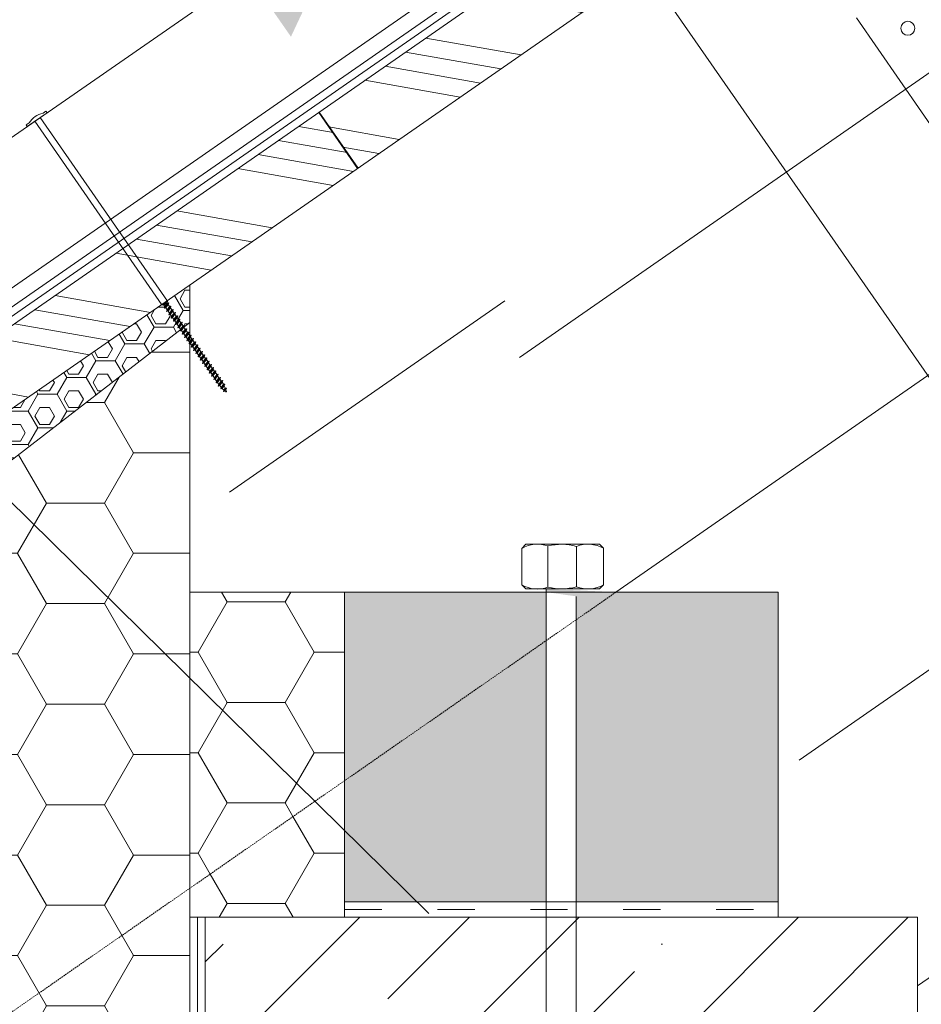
# Model space of a CAD drawing. Header units: millimetres. Extents: x -105824 to -100731, y 43743 to 47488.
# Tile 14 of 25: x -104181 to -103890, y 46673 to 46991. Entities that reach past the tile are written whole.
import ezdxf
from ezdxf.xclip import XClip

# ---------------------------------------------------------------- set-up
doc = ezdxf.new("R2010")
doc.units = ezdxf.units.MM
doc.header["$MEASUREMENT"] = 0
doc.header["$XCLIPFRAME"] = 0
doc.linetypes.add('ASFALT', pattern=[30, 12, -18])
doc.linetypes.add('ČÁRKOVANÁ', pattern=[0.75, 0.5, -0.25])
for name, color, linetype in [('POHLED ZÁPADNÍ_1_DEK_Asfaltový pás', 7, 'Continuous'), ('POHLED ZÁPADNÍ_1_DEK_Kotvení', 7, 'Continuous'), ('POHLED ZÁPADNÍ_1_DEK_KÓTY', 7, 'Continuous'), ('POHLED ZÁPADNÍ_1_DEK_PE', 7, 'Continuous'), ('POHLED ZÁPADNÍ_1_DEK_Plechy', 7, 'Continuous'), ('POHLED ZÁPADNÍ_1_DEK_SLABA', 7, 'Continuous'), ('POHLED ZÁPADNÍ_1_DEK_Spojeni', 7, 'Continuous'), ('POHLED ZÁPADNÍ_1_DEK_ŠRAFY', 7, 'Continuous')]:
    doc.layers.add(name, color=color, linetype=linetype)
doc.linetypes.add('IZOLACE', pattern='A,0,[1,Detail č.2 DETAIL ŘÍMSY1.Shx,S=7.93651e-07,R=0,X=0,Y=0],-0.4001,0', length=0.4001)
doc.linetypes.add('LEPENÍ', pattern='A,0,[3,Detail č.2 DETAIL ŘÍMSY1.Shx,S=0.060476,R=0,X=0,Y=0],-7.62,0', length=7.62)
doc.linetypes.add('PE', pattern='A,0,[2,Detail č.2 DETAIL ŘÍMSY1.Shx,S=0.1501,R=0,X=0,Y=0],-0.1501,0', length=0.1501)
pattern_1 = [(45, (-217319.384, 150968.82), (-35.42605, 35.42605), []), (45, (-217283.96, 150968.82), (-35.42605, 35.42605), [62.625, -12.525, 0, -12.525])]
pattern_2 = [(0, (-137329.802, 108198.553), (28.125, 16.2379762), [18.75, -37.5]), (120, (-137329.802, 108198.553), (-28.125, 16.2379764), [18.75, -37.5]), (60, (-137329.802, 108198.553), (6e-08, 32.4759526), [0, -37.5, 18.75, 0, 0, 0])]
pattern_3 = [(0, (-217405.8884, 150501.6866), (0, 5.41265875), [3.125, -6.25]), (120, (-217405.8884, 150501.6866), (4.68749998, 2.70632937), [3.125, -6.25]), (60, (-217402.7634, 150501.6866), (-4.68749998, 2.70632938), [3.125, -6.25]), (0, (-217406.5134, 150500.6016), (9.375, 5.41265875), [6.25, -12.5]), (120, (-217406.5134, 150500.6016), (-9.37499998, 5.41265879), [6.25, -12.5]), (60, (-217406.5134, 150500.6016), (2e-08, 10.82531754), [0, -12.5, 6.25, 0, 0, 0])]

# ---------------------------------------------------------------- blocks, each defined once
blk = doc.blocks.new('Kresba_1_1', base_point=(-108377.57, 46075.8))
at = {"layer": 'POHLED ZÁPADNÍ_1_DEK_ŠRAFY', "linetype": 'Continuous', "lineweight": 18}
h = blk.add_hatch(dxfattribs=at)
h.set_pattern_fill('ANSI34_0001', color=3, style=0, pattern_type=2)
h.set_pattern_definition([(170, (-217079.912, 151135.217), (5.860626, 33.237262), []), (170, (-217084.475, 151141.734), (5.860626, 33.237262), []), (170, (-217089.038, 151148.25), (5.860626, 33.237262), []), (170, (-217093.6, 151154.766), (5.860626, 33.237262), [])])
h.paths.add_polyline_path([(-104084.57, 46960.84), (-104072.02, 46942.77), (-103952.12, 47026.08), (-103964.67, 47044.15)])
for points in [[(-104089.28, 46994.36), (-104099.24, 46993.52), (-104093.53, 46985.31)], [(-104076.18, 46745.04), (-104011.08, 46790.28), (-104011.08, 46805.93), (-104076.18, 46805.93)], [(-104011.08, 46805.93), (-103988.56, 46805.93), (-104011.08, 46806.97)], [(-103936.18, 46805.93), (-104011.08, 46805.93), (-104001.38, 46804.57), (-104001.38, 46705.93), (-103936.18, 46705.93)], [(-104011.08, 46790.28), (-104076.18, 46745.04), (-104076.18, 46705.93), (-104011.08, 46705.93)]]:
    blk.add_hatch(color=3, dxfattribs=at).paths.add_polyline_path(points)
h = blk.add_hatch(dxfattribs=at)
h.set_pattern_fill('ANSI34_0001', color=3, style=0, pattern_type=2)
h.set_pattern_definition([(170, (-217199.648, 151052.02), (5.860626, 33.237262), []), (170, (-217204.21, 151058.536), (5.860626, 33.237262), []), (170, (-217208.774, 151065.052), (5.860626, 33.237262), []), (170, (-217213.336, 151071.57), (5.860626, 33.237262), [])])
h.paths.add_polyline_path([(-104204.31, 46877.64), (-104191.75, 46859.57), (-104071.86, 46942.88), (-104084.41, 46960.95)])
h = blk.add_hatch(dxfattribs=at)
h.set_pattern_fill('PUR_0001', color=3, style=0, pattern_type=2)
h.set_pattern_definition(pattern_3)
h.paths.add_polyline_path([(-104133.78, 46899.86), (-104133.38, 46899.97), (-104133.56, 46899.41), (-104133.13, 46898.79), (-104132.65, 46898.92), (-104132.83, 46898.37), (-104132.4, 46897.75), (-104131.93, 46897.88), (-104132.11, 46897.32), (-104131.68, 46896.7), (-104131.2, 46896.83), (-104131.38, 46896.27), (-104130.95, 46895.65), (-104130.48, 46895.78), (-104130.66, 46895.23), (-104130.23, 46894.61), (-104129.75, 46894.74), (-104129.93, 46894.18), (-104129.5, 46893.56), (-104129.03, 46893.69), (-104129.21, 46893.14), (-104128.78, 46892.52), (-104128.3, 46892.65), (-104128.48, 46892.09), (-104128.07, 46891.5), (-104126.18, 46892.96), (-104126.18, 46905.14)])
h = blk.add_hatch(dxfattribs=at)
h.set_pattern_fill('PUR_0001', color=3, style=0, pattern_type=2)
h.set_pattern_definition(pattern_3)
h.paths.add_polyline_path([(-104211.18, 46846.07), (-104211.18, 46827.43), (-104129.05, 46890.74), (-104129.25, 46891.02), (-104129.72, 46890.89), (-104129.54, 46891.44), (-104129.97, 46892.07), (-104130.45, 46891.93), (-104130.27, 46892.49), (-104130.7, 46893.11), (-104131.17, 46892.98), (-104130.99, 46893.54), (-104131.42, 46894.16), (-104131.9, 46894.03), (-104131.72, 46894.58), (-104132.15, 46895.2), (-104132.62, 46895.07), (-104132.44, 46895.63), (-104132.87, 46896.25), (-104133.35, 46896.12), (-104133.17, 46896.67), (-104133.6, 46897.3), (-104134.07, 46897.16), (-104133.89, 46897.72), (-104134.32, 46898.34), (-104133.56, 46899.41), (-104133.38, 46899.97), (-104134.8, 46898.21), (-104134.62, 46898.77), (-104134.86, 46899.11)])
h = blk.add_hatch(dxfattribs=at)
h.set_pattern_fill('PUR_0001', color=3, style=0, pattern_type=2)
h.set_pattern_definition(pattern_3)
h.paths.add_polyline_path([(-104133.56, 46899.41), (-104134.32, 46898.34), (-104133.89, 46897.72), (-104133.13, 46898.79)])
h = blk.add_hatch(dxfattribs=at)
h.set_pattern_fill('PUR_0001', color=3, style=0, pattern_type=2)
h.set_pattern_definition(pattern_3)
h.paths.add_polyline_path([(-104132.65, 46898.92), (-104134.07, 46897.16), (-104133.6, 46897.3), (-104132.83, 46898.37)])
h = blk.add_hatch(dxfattribs=at)
h.set_pattern_fill('PUR_0001', color=3, style=0, pattern_type=2)
h.set_pattern_definition(pattern_3)
h.paths.add_polyline_path([(-104134.07, 46897.16), (-104132.65, 46898.92), (-104133.13, 46898.79), (-104133.89, 46897.72)])
h = blk.add_hatch(dxfattribs=at)
h.set_pattern_fill('PUR_0001', color=3, style=0, pattern_type=2)
h.set_pattern_definition(pattern_3)
h.paths.add_polyline_path([(-104132.83, 46898.37), (-104133.6, 46897.3), (-104133.17, 46896.67), (-104132.4, 46897.75)])
h = blk.add_hatch(dxfattribs=at)
h.set_pattern_fill('PUR_0001', color=3, style=0, pattern_type=2)
h.set_pattern_definition(pattern_3)
h.paths.add_polyline_path([(-104132.44, 46895.63), (-104131.68, 46896.7), (-104132.11, 46897.32), (-104132.87, 46896.25)])
h = blk.add_hatch(dxfattribs=at)
h.set_pattern_fill('PUR_0001', color=3, style=0, pattern_type=2)
h.set_pattern_definition(pattern_3)
h.paths.add_polyline_path([(-104131.38, 46896.27), (-104132.15, 46895.2), (-104131.72, 46894.58), (-104130.95, 46895.65)])
h = blk.add_hatch(dxfattribs=at)
h.set_pattern_fill('PUR_0001', color=3, style=0, pattern_type=2)
h.set_pattern_definition(pattern_3)
h.paths.add_polyline_path([(-104130.27, 46892.49), (-104129.5, 46893.56), (-104129.93, 46894.18), (-104130.7, 46893.11)])
h = blk.add_hatch(dxfattribs=at)
h.set_pattern_fill('EPS_0001', color=3, style=0, pattern_type=2)
h.set_pattern_definition([(0, (-217319.384, 150968.822), (28.125, 16.2379762), [18.75, -37.5]), (120, (-217319.384, 150968.822), (-28.125, 16.2379764), [18.75, -37.5]), (60, (-217319.384, 150968.822), (6e-08, 32.4759526), [0, -37.5, 18.75, 0, 0, 0])])
h.paths.add_polyline_path([(-104206.18, 46831.28), (-104206.18, 46462.93), (-104126.18, 46462.93), (-104126.18, 46892.96)])
h = blk.add_hatch(dxfattribs=at)
h.set_pattern_fill('PUR_0001', color=3, style=0, pattern_type=2)
h.set_pattern_definition(pattern_3)
h.paths.add_polyline_path([(-104128.48, 46892.09), (-104129.25, 46891.02), (-104129.05, 46890.74), (-104128.07, 46891.5), (-104128.05, 46891.47)])
h = blk.add_hatch(dxfattribs=at)
h.set_pattern_fill('EPS_0001', color=3, style=0, pattern_type=2)
h.set_pattern_definition(pattern_2)
h.paths.add_polyline_path([(-104076.18, 46745.04), (-104076.18, 46805.93), (-104126.18, 46805.93), (-104126.18, 46710.3)])
h = blk.add_hatch(dxfattribs=at)
h.set_pattern_fill('EPS_0001', color=3, style=0, pattern_type=2)
h.set_pattern_definition(pattern_2)
h.paths.add_polyline_path([(-104127.2, 46709.59), (-104121.18, 46700.93), (-104076.18, 46700.93), (-104076.18, 46745.04)])
h = blk.add_hatch(dxfattribs=at)
h.set_pattern_fill('ANSI35_0001', color=3, style=0, pattern_type=2)
h.set_pattern_definition(pattern_1)
h.paths.add_polyline_path([(-104011.08, 46700.93), (-104121.18, 46700.93), (-104121.18, 46450.93), (-103891.18, 46450.93), (-103891.18, 46700.93), (-104001.38, 46700.93), (-104001.38, 46559.07, 1), (-103955.89, 46559.07), (-103946.19, 46559.07, -1), (-104011.08, 46559.07)])
h = blk.add_hatch(dxfattribs=at)
h.set_pattern_fill('ANSI35_0001', color=3, style=0, pattern_type=2)
h.set_pattern_definition(pattern_1)
h.paths.add_polyline_path([(-103955.89, 46559.07, -1), (-104001.38, 46559.07), (-104001.38, 46700.93), (-104011.08, 46700.93), (-104011.08, 46559.07, 1), (-103946.19, 46559.07)])
at = {"layer": 'POHLED ZÁPADNÍ_1_DEK_Asfaltový pás', "color": 1, "linetype": 'ASFALT', "lineweight": 18, "flags": 128}
blk.add_lwpolyline([(-104076.18, 46703.43), (-103936.18, 46703.43)], dxfattribs=at)
at = {"layer": 'POHLED ZÁPADNÍ_1_DEK_Kotvení', "color": 41, "linetype": 'Continuous', "lineweight": 18}
for p, q in [((-104172.66, 46961.27), (-104173.6, 46960.61)), ((-104172.66, 46961.27), (-104172.31, 46960.76)), ((-104172.31, 46960.76), (-104178.67, 46956.35)), ((-104176.3, 46957.99), (-104135.19, 46898.71)), ((-104174.52, 46959.22), (-104133.41, 46899.95)), ((-104178.08, 46957.51), (-104179.02, 46956.86)), ((-104179.02, 46956.86), (-104178.67, 46956.35)), ((-104134.58, 46898.65), (-104135.19, 46898.71)), ((-104133.56, 46899.83), (-104135.04, 46898.8)), ((-104134.23, 46898.15), (-104134.58, 46898.65)), ((-104134.5, 46898.72), (-104133.72, 46899.27)), ((-104132.99, 46899.35), (-104134.41, 46897.59)), ((-104134.41, 46897.59), (-104134.23, 46898.15)), ((-104134.41, 46897.59), (-104133.94, 46897.72)), ((-104133.47, 46899.22), (-104134.23, 46898.15)), ((-104133.94, 46897.72), (-104133.17, 46898.79)), ((-104133.94, 46897.72), (-104133.51, 46897.1)), ((-104132.27, 46898.3), (-104133.69, 46896.55)), ((-104133.56, 46899.36), (-104133.41, 46899.95)), ((-104133.47, 46899.22), (-104133.56, 46899.36)), ((-104132.74, 46898.17), (-104133.51, 46897.1)), ((-104133.47, 46899.22), (-104132.99, 46899.35)), ((-104133.21, 46896.68), (-104132.45, 46897.75)), ((-104133.17, 46898.79), (-104132.99, 46899.35)), ((-104133.17, 46898.79), (-104132.74, 46898.17)), ((-104132.74, 46898.17), (-104132.27, 46898.3)), ((-104132.45, 46897.75), (-104132.27, 46898.3)), ((-104132.45, 46897.75), (-104132.02, 46897.13)), ((-104133.69, 46896.55), (-104133.51, 46897.1)), ((-104133.21, 46896.68), (-104132.78, 46896.06)), ((-104131.54, 46897.26), (-104132.96, 46895.5)), ((-104132.96, 46895.5), (-104132.78, 46896.06)), ((-104132.96, 46895.5), (-104132.49, 46895.63)), ((-104132.02, 46897.13), (-104132.78, 46896.06)), ((-104132.49, 46895.63), (-104131.72, 46896.7)), ((-104132.49, 46895.63), (-104132.06, 46895.01)), ((-104130.82, 46896.21), (-104132.24, 46894.45)), ((-104132.24, 46894.45), (-104132.06, 46895.01)), ((-104132.24, 46894.45), (-104131.76, 46894.58)), ((-104131.29, 46896.08), (-104132.06, 46895.01)), ((-104132.02, 46897.13), (-104131.54, 46897.26)), ((-104131.76, 46894.58), (-104131, 46895.66)), ((-104131.76, 46894.58), (-104131.33, 46893.96)), ((-104131.72, 46896.7), (-104131.54, 46897.26)), ((-104131.72, 46896.7), (-104131.29, 46896.08)), ((-104130.09, 46895.17), (-104131.51, 46893.41)), ((-104130.57, 46895.04), (-104131.33, 46893.96)), ((-104131.29, 46896.08), (-104130.82, 46896.21)), ((-104131.04, 46893.54), (-104130.27, 46894.61)), ((-104131, 46895.66), (-104130.82, 46896.21)), ((-104131, 46895.66), (-104130.57, 46895.04)), ((-104129.37, 46894.12), (-104130.79, 46892.36)), ((-104130.57, 46895.04), (-104130.09, 46895.17)), ((-104130.27, 46894.61), (-104130.09, 46895.17)), ((-104130.27, 46894.61), (-104129.84, 46893.99)), ((-104129.84, 46893.99), (-104129.37, 46894.12)), ((-104129.55, 46893.56), (-104129.37, 46894.12)), ((-104131.51, 46893.41), (-104131.33, 46893.96)), ((-104131.51, 46893.41), (-104131.04, 46893.54)), ((-104131.04, 46893.54), (-104130.61, 46892.92)), ((-104130.79, 46892.36), (-104130.61, 46892.92)), ((-104130.79, 46892.36), (-104130.31, 46892.49)), ((-104129.84, 46893.99), (-104130.61, 46892.92)), ((-104130.31, 46892.49), (-104129.55, 46893.56)), ((-104130.31, 46892.49), (-104129.88, 46891.87)), ((-104128.64, 46893.07), (-104130.06, 46891.32)), ((-104130.06, 46891.32), (-104129.88, 46891.87)), ((-104130.06, 46891.32), (-104129.59, 46891.45)), ((-104129.12, 46892.94), (-104129.88, 46891.87)), ((-104129.59, 46891.45), (-104128.82, 46892.52)), ((-104129.59, 46891.45), (-104129.16, 46890.83)), ((-104129.55, 46893.56), (-104129.12, 46892.94)), ((-104127.92, 46892.03), (-104129.34, 46890.27)), ((-104128.39, 46891.9), (-104129.16, 46890.83)), ((-104129.12, 46892.94), (-104128.64, 46893.07)), ((-104128.86, 46890.4), (-104128.1, 46891.47)), ((-104128.82, 46892.52), (-104128.64, 46893.07)), ((-104128.82, 46892.52), (-104128.39, 46891.9)), ((-104127.19, 46890.98), (-104128.61, 46889.22)), ((-104128.39, 46891.9), (-104127.92, 46892.03)), ((-104128.1, 46891.47), (-104127.92, 46892.03)), ((-104128.1, 46891.47), (-104127.67, 46890.85)), ((-104127.67, 46890.85), (-104127.19, 46890.98)), ((-104127.37, 46890.43), (-104127.19, 46890.98)), ((-104129.34, 46890.27), (-104129.16, 46890.83)), ((-104129.34, 46890.27), (-104128.86, 46890.4)), ((-104128.86, 46890.4), (-104128.43, 46889.78)), ((-104128.61, 46889.22), (-104128.43, 46889.78)), ((-104128.61, 46889.22), (-104128.14, 46889.35)), ((-104127.67, 46890.85), (-104128.43, 46889.78)), ((-104128.14, 46889.35), (-104127.37, 46890.43)), ((-104128.14, 46889.35), (-104127.71, 46888.73)), ((-104126.47, 46889.94), (-104127.89, 46888.18)), ((-104127.89, 46888.18), (-104127.71, 46888.73)), ((-104127.89, 46888.18), (-104127.41, 46888.31)), ((-104126.94, 46889.81), (-104127.71, 46888.73)), ((-104127.41, 46888.31), (-104126.65, 46889.38)), ((-104127.41, 46888.31), (-104126.98, 46887.69)), ((-104127.37, 46890.43), (-104126.94, 46889.81)), ((-104125.74, 46888.89), (-104127.16, 46887.13)), ((-104126.22, 46888.76), (-104126.98, 46887.69)), ((-104126.94, 46889.81), (-104126.47, 46889.94)), ((-104126.69, 46887.26), (-104125.92, 46888.33)), ((-104126.65, 46889.38), (-104126.47, 46889.94)), ((-104126.65, 46889.38), (-104126.22, 46888.76)), ((-104125.02, 46887.84), (-104126.43, 46886.09)), ((-104126.22, 46888.76), (-104125.74, 46888.89)), ((-104125.92, 46888.33), (-104125.74, 46888.89)), ((-104125.92, 46888.33), (-104125.49, 46887.71)), ((-104125.49, 46887.71), (-104125.02, 46887.84)), ((-104125.2, 46887.29), (-104125.02, 46887.84)), ((-104127.16, 46887.13), (-104126.98, 46887.69)), ((-104127.16, 46887.13), (-104126.69, 46887.26)), ((-104126.69, 46887.26), (-104126.25, 46886.64)), ((-104126.43, 46886.09), (-104126.25, 46886.64)), ((-104126.43, 46886.09), (-104125.96, 46886.22)), ((-104125.49, 46887.71), (-104126.25, 46886.64)), ((-104125.96, 46886.22), (-104125.2, 46887.29)), ((-104125.96, 46886.22), (-104125.53, 46885.6)), ((-104124.29, 46886.8), (-104125.71, 46885.04)), ((-104125.71, 46885.04), (-104125.53, 46885.6)), ((-104125.71, 46885.04), (-104125.23, 46885.17)), ((-104124.76, 46886.67), (-104125.53, 46885.6)), ((-104125.23, 46885.17), (-104124.47, 46886.24)), ((-104125.23, 46885.17), (-104124.8, 46884.55)), ((-104125.2, 46887.29), (-104124.76, 46886.67)), ((-104123.56, 46885.75), (-104124.98, 46883.99)), ((-104124.04, 46885.62), (-104124.8, 46884.55)), ((-104124.76, 46886.67), (-104124.29, 46886.8)), ((-104124.51, 46884.13), (-104123.74, 46885.2)), ((-104124.47, 46886.24), (-104124.29, 46886.8)), ((-104124.47, 46886.24), (-104124.04, 46885.62)), ((-104122.84, 46884.71), (-104124.26, 46882.95)), ((-104123.31, 46884.58), (-104124.08, 46883.5)), ((-104124.04, 46885.62), (-104123.56, 46885.75)), ((-104123.74, 46885.2), (-104123.56, 46885.75)), ((-104123.74, 46885.2), (-104123.31, 46884.58)), ((-104123.31, 46884.58), (-104122.84, 46884.71)), ((-104123.02, 46884.15), (-104122.84, 46884.71)), ((-104124.98, 46883.99), (-104124.8, 46884.55)), ((-104124.98, 46883.99), (-104124.51, 46884.13)), ((-104124.51, 46884.13), (-104124.08, 46883.5)), ((-104124.26, 46882.95), (-104124.08, 46883.5)), ((-104124.26, 46882.95), (-104123.78, 46883.08)), ((-104123.78, 46883.08), (-104123.02, 46884.15)), ((-104123.78, 46883.08), (-104123.35, 46882.46)), ((-104122.11, 46883.66), (-104123.53, 46881.9)), ((-104123.53, 46881.9), (-104123.35, 46882.46)), ((-104123.53, 46881.9), (-104123.06, 46882.03)), ((-104122.59, 46883.53), (-104123.35, 46882.46)), ((-104123.06, 46882.03), (-104122.29, 46883.1)), ((-104123.06, 46882.03), (-104122.63, 46881.41)), ((-104123.02, 46884.15), (-104122.59, 46883.53)), ((-104121.39, 46882.61), (-104122.81, 46880.86)), ((-104122.81, 46880.86), (-104122.63, 46881.41)), ((-104121.86, 46882.48), (-104122.63, 46881.41)), ((-104122.59, 46883.53), (-104122.11, 46883.66)), ((-104122.33, 46880.99), (-104121.57, 46882.06)), ((-104122.29, 46883.1), (-104122.11, 46883.66)), ((-104122.29, 46883.1), (-104121.86, 46882.48)), ((-104120.66, 46881.57), (-104122.08, 46879.81)), ((-104121.14, 46881.44), (-104121.9, 46880.37)), ((-104121.86, 46882.48), (-104121.39, 46882.61)), ((-104121.57, 46882.06), (-104121.39, 46882.61)), ((-104121.57, 46882.06), (-104121.14, 46881.44)), ((-104121.14, 46881.44), (-104120.66, 46881.57)), ((-104120.84, 46881.01), (-104120.66, 46881.57)), ((-104122.81, 46880.86), (-104122.33, 46880.99)), ((-104122.33, 46880.99), (-104121.9, 46880.37)), ((-104122.08, 46879.81), (-104121.9, 46880.37)), ((-104122.08, 46879.81), (-104121.61, 46879.94)), ((-104121.61, 46879.94), (-104120.84, 46881.01)), ((-104121.61, 46879.94), (-104121.18, 46879.32)), ((-104119.94, 46880.52), (-104121.36, 46878.76)), ((-104121.36, 46878.76), (-104121.18, 46879.32)), ((-104121.36, 46878.76), (-104120.88, 46878.9)), ((-104120.41, 46880.39), (-104121.18, 46879.32)), ((-104120.88, 46878.9), (-104120.12, 46879.97)), ((-104120.88, 46878.9), (-104120.45, 46878.27)), ((-104120.84, 46881.01), (-104120.41, 46880.39)), ((-104119.21, 46879.48), (-104120.63, 46877.72)), ((-104120.63, 46877.72), (-104120.45, 46878.27)), ((-104119.69, 46879.35), (-104120.45, 46878.27)), ((-104120.41, 46880.39), (-104119.94, 46880.52)), ((-104120.16, 46877.85), (-104119.39, 46878.92)), ((-104120.12, 46879.97), (-104119.94, 46880.52)), ((-104120.12, 46879.97), (-104119.69, 46879.35)), ((-104118.49, 46878.43), (-104119.91, 46876.67)), ((-104118.96, 46878.3), (-104119.73, 46877.23)), ((-104119.69, 46879.35), (-104119.21, 46879.48)), ((-104119.39, 46878.92), (-104119.21, 46879.48)), ((-104119.39, 46878.92), (-104118.96, 46878.3)), ((-104118.96, 46878.3), (-104118.49, 46878.43)), ((-104118.67, 46877.87), (-104118.49, 46878.43)), ((-104120.63, 46877.72), (-104120.16, 46877.85)), ((-104120.16, 46877.85), (-104119.73, 46877.23)), ((-104119.91, 46876.67), (-104119.73, 46877.23)), ((-104119.91, 46876.67), (-104119.43, 46876.8)), ((-104119.43, 46876.8), (-104118.67, 46877.87)), ((-104119.43, 46876.8), (-104119, 46876.18)), ((-104117.76, 46877.38), (-104119.18, 46875.63)), ((-104119.18, 46875.63), (-104119, 46876.18)), ((-104119.18, 46875.63), (-104118.71, 46875.76)), ((-104118.24, 46877.25), (-104119, 46876.18)), ((-104118.71, 46875.76), (-104117.94, 46876.83)), ((-104118.71, 46875.76), (-104118.27, 46875.14)), ((-104118.67, 46877.87), (-104118.24, 46877.25)), ((-104117.04, 46876.34), (-104118.45, 46874.58)), ((-104118.45, 46874.58), (-104118.27, 46875.14)), ((-104117.51, 46876.21), (-104118.27, 46875.14)), ((-104118.24, 46877.25), (-104117.76, 46877.38)), ((-104117.98, 46874.71), (-104117.22, 46875.78)), ((-104117.94, 46876.83), (-104117.76, 46877.38)), ((-104117.94, 46876.83), (-104117.51, 46876.21)), ((-104116.31, 46875.29), (-104117.73, 46873.53)), ((-104116.78, 46875.16), (-104117.55, 46874.09)), ((-104117.51, 46876.21), (-104117.04, 46876.34)), ((-104117.22, 46875.78), (-104117.04, 46876.34)), ((-104117.22, 46875.78), (-104116.78, 46875.16)), ((-104116.78, 46875.16), (-104116.31, 46875.29)), ((-104116.49, 46874.74), (-104116.31, 46875.29)), ((-104118.45, 46874.58), (-104117.98, 46874.71)), ((-104117.98, 46874.71), (-104117.55, 46874.09)), ((-104117.73, 46873.53), (-104117.55, 46874.09)), ((-104117.73, 46873.53), (-104117.25, 46873.67)), ((-104117.25, 46873.67), (-104116.82, 46873.04)), ((-104117.24, 46873.65), (-104116.48, 46874.72)), ((-104115.58, 46874.25), (-104117, 46872.49)), ((-104117, 46872.49), (-104116.82, 46873.04)), ((-104117, 46872.49), (-104116.53, 46872.62)), ((-104116.06, 46874.12), (-104116.82, 46873.04)), ((-104116.53, 46872.62), (-104115.76, 46873.69)), ((-104116.06, 46872.06), (-104116.53, 46872.62)), ((-104116.49, 46874.74), (-104116.06, 46874.12)), ((-104114.92, 46873.12), (-104116.18, 46871.58)), ((-104116.18, 46871.58), (-104116.06, 46872.06)), ((-104116.06, 46874.12), (-104115.58, 46874.25)), ((-104115.33, 46873.07), (-104116.06, 46872.06)), ((-104115.76, 46873.69), (-104115.58, 46874.25)), ((-104115.76, 46873.69), (-104115.33, 46873.07)), ((-104115.7, 46871.71), (-104115.1, 46872.56)), ((-104115.33, 46873.07), (-104114.92, 46873.12)), ((-104114.35, 46871.85), (-104115.31, 46870.73)), ((-104115.1, 46872.56), (-104114.92, 46873.12)), ((-104114.76, 46871.81), (-104115.1, 46872.56)), ((-104114.76, 46871.81), (-104114.35, 46871.85)), ((-104114.53, 46871.29), (-104114.35, 46871.85)), ((-104116.18, 46871.58), (-104115.7, 46871.71)), ((-104115.19, 46871.21), (-104115.7, 46871.71)), ((-104115.31, 46870.73), (-104115.19, 46871.21)), ((-104115.31, 46870.73), (-104114.84, 46870.86)), ((-104114.76, 46871.81), (-104115.19, 46871.21)), ((-104114.84, 46870.86), (-104114.53, 46871.29)), ((-104114.61, 46870.64), (-104114.84, 46870.86)), ((-104114.33, 46870.83), (-104114.53, 46871.29)), ((-104018.97, 46820.06), (-104017.65, 46821.38)), ((-104017.65, 46821.38), (-103993.86, 46821.38)), ((-103992.57, 46820.08), (-103993.86, 46821.38)), ((-104018.97, 46808.29), (-104018.97, 46820.06)), ((-104010.52, 46820.84), (-104010.52, 46807.51)), ((-104001.35, 46820.71), (-104001.35, 46807.65)), ((-103992.57, 46820.08), (-103992.57, 46808.27)), ((-104018.97, 46808.29), (-104017.65, 46806.97)), ((-103992.57, 46808.27), (-103993.86, 46806.97)), ((-104017.65, 46806.97), (-103993.86, 46806.97)), ((-104011.08, 46806.97), (-104011.08, 46559.07)), ((-104001.38, 46804.57), (-104001.38, 46559.07))]:
    blk.add_line(p, q, dxfattribs=at)
at = {"layer": 'POHLED ZÁPADNÍ_1_DEK_Kotvení', "color": 41, "linetype": 'Continuous', "lineweight": 18, "flags": 128}
blk.add_lwpolyline([(-104022.98, 46805.93), (-103989.38, 46805.93)], dxfattribs=at)
at = {"layer": 'POHLED ZÁPADNÍ_1_DEK_Kotvení', "color": 41, "linetype": 'Continuous', "lineweight": 18}
for centre, radius, start, end in [((-104172.38, 46954.07), 6.65, 100.5682, 148.9163), ((-104114.5, 46870.77), 0.175, 220.0608, 29.4236), ((-104013.9, 46811.27), 10.15, 70.5369, 119.9847), ((-104006.18, 46803.68), 17.7, 74.1716, 104.185), ((-103997.62, 46811.1), 10.31, 60.6228, 111.206), ((-104013.9, 46817.08), 10.15, 240.0153, 289.4631), ((-103997.62, 46817.26), 10.31, 248.794, 299.3772), ((-104006.18, 46824.68), 17.7, 255.815, 285.8284)]:
    blk.add_arc(centre, radius, start, end, dxfattribs=at)
at = {"layer": 'POHLED ZÁPADNÍ_1_DEK_KÓTY', "color": 6, "linetype": 'Continuous', "lineweight": 18}
blk.add_line((-104137.56, 47235.24), (-103767.78, 46703.05), dxfattribs=at)
at = {"layer": 'POHLED ZÁPADNÍ_1_DEK_KÓTY', "color": 6, "linetype": 'Continuous', "lineweight": 18, "flags": 128}
blk.add_lwpolyline([(-104049.02, 46702.11), (-104400.12, 47047.89), (-104635.78, 47047.89)], dxfattribs=at)
at = {"layer": 'POHLED ZÁPADNÍ_1_DEK_PE', "color": 1, "linetype": 'PE', "lineweight": 18}
blk.add_line((-104610.93, 46598.15), (-103838.71, 47134.72), dxfattribs=at)
at = {"layer": 'POHLED ZÁPADNÍ_1_DEK_Plechy', "color": 5, "linetype": 'Continuous', "lineweight": 18}
blk.add_line((-103772.96, 46791.41), (-103910.84, 46991.44), dxfattribs=at)
blk.add_circle((-103894.28, 46988.02), 2.26, dxfattribs=at)
at = {"layer": 'POHLED ZÁPADNÍ_1_DEK_SLABA', "color": 153, "linetype": 'Continuous', "lineweight": 18}
for p, q in [((-104712.3, 46585.55), (-103865.81, 47173.73)), ((-104696.05, 46548.14), (-103842.99, 47140.88)), ((-104608.12, 46603.15), (-103840.14, 47136.77)), ((-104683.78, 46544.49), (-103837.29, 47132.66)), ((-104671.18, 46526.45), (-103824.7, 47114.62)), ((-103988.56, 46805.93), (-103733.4, 46983.23)), ((-104084.41, 46960.95), (-104071.86, 46942.88)), ((-104084.57, 46960.84), (-104072.02, 46942.77)), ((-104126.18, 46462.93), (-104126.18, 46905.14)), ((-104126.18, 46892.96), (-104211.18, 46827.43)), ((-103891.18, 46678.76), (-103642.08, 46851.85)), ((-103936.18, 46805.93), (-104126.18, 46805.93)), ((-104076.18, 46805.93), (-104076.18, 46700.93)), ((-103936.18, 46805.93), (-103936.18, 46700.93)), ((-104076.18, 46705.93), (-103936.18, 46705.93)), ((-103891.18, 46700.93), (-104126.18, 46700.93)), ((-104121.18, 46450.93), (-104121.18, 46700.93)), ((-103891.18, 46700.93), (-103891.18, 46285.65))]:
    blk.add_line(p, q, dxfattribs=at)
at = {"layer": 'POHLED ZÁPADNÍ_1_DEK_SLABA', "color": 153, "linetype": 'ČÁRKOVANÁ', "lineweight": 18}
blk.add_line((-104359.18, 46548.4), (-103988.56, 46805.93), dxfattribs=at)
at = {"layer": 'POHLED ZÁPADNÍ_1_DEK_Spojeni', "color": 6, "linetype": 'LEPENÍ', "lineweight": 18}
blk.add_line((-104123.68, 46462.93), (-104123.68, 46700.93), dxfattribs=at)
at = {"layer": 'POHLED ZÁPADNÍ_1_DEK_ŠRAFY', "color": 3, "linetype": 'IZOLACE', "lineweight": 18}
for p, q in [((-104019.68, 46881.72), (-103779.05, 47048.92)), ((-103929.33, 46751.67), (-103688.7, 46918.87)), ((-104113.34, 46838.23), (-104024.4, 46900.03))]:
    blk.add_line(p, q, dxfattribs=at)

msp = doc.modelspace()

# ---------------------------------------------------------------- block references
at = {"color": 9, "linetype": 'Continuous', "lineweight": 13}
ref = msp.add_blockref('Kresba_1_1', (-108377.57, 46075.8), dxfattribs=at)
XClip(ref).set_block_clipping_path([(-105651.5037273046, 45752.7977821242), (-103174.7542292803, 47487.7977821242)])

doc.saveas('drawing.dxf')
